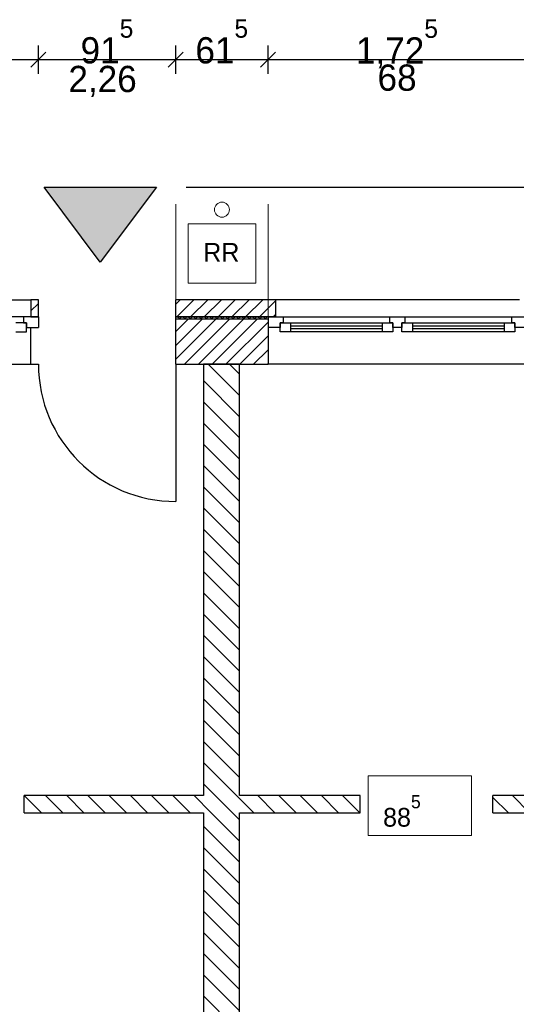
# Model space of a CAD drawing. Extents: x -73 to 359, y -4 to 85.
# Tile 36 of 149: x -27.74 to -24.43, y 36.93 to 43.49. Entities that reach past the tile are written whole.
import ezdxf

# ---------------------------------------------------------------- set-up
doc = ezdxf.new("R2010")
doc.units = 0
doc.header["$MEASUREMENT"] = 0
for name, pattern in [('Strichlinie', [0.005644, 0.002822, -0.002822]), ('Strichpunktlinie', [0.006703, 0.003528, -0.001764, 0, -0.001411]), ('Wipeout_Contour', [1, 0, -1])]:
    doc.linetypes.add(name, pattern=pattern)
for name, color, linetype in [('0._EG_7_0', 7, 'Continuous'), ('0._EG_7_A_1 Sanitär', 7, 'Continuous'), ('0._EG_7_P_BM_AUSSEN', 7, 'Continuous'), ('0._EG_7_P_ZE_ACHSEN', 7, 'Continuous'), ('0._EG_7_P_ZE_SYMBOL', 7, 'Continuous'), ('0._EG_7_P_ZE_TEXT', 7, 'Continuous'), ('0._EG_7_R_NT_DACH', 7, 'Continuous'), ('0._EG_7_R_NT_INNENWAND', 7, 'Continuous'), ('0._EG_7_R_NT_TREPPE', 7, 'Continuous'), ('0._EG_7_R_TR_AUSSENWAND', 7, 'Continuous'), ('0._EG_7_R_TR_INNENWAND', 7, 'Continuous')]:
    doc.layers.add(name, color=color, linetype=linetype)
doc.styles.add('ERSTELLTER_STIL_1', font='txt')
pattern_1 = [(45, (0, 0), (-0.04596194, 0.04596194), [])]
pattern_2 = [(135, (0, 0), (0.07071068, 0.07071068), [])]

# ---------------------------------------------------------------- blocks, each defined once
blk = doc.blocks.new('*X2', base_point=(-79.1554, -34.5065))
at = {"layer": '0._EG_7_R_TR_AUSSENWAND', "linetype": 'Continuous', "ltscale": 1000}
for p, q in [((-26.702, 41.5088), (-26.7037, 41.5081)), ((-26.7002, 41.5092), (-26.702, 41.5088)), ((-26.6983, 41.5095), (-26.7002, 41.5092)), ((-26.6964, 41.5096), (-26.6983, 41.5095)), ((-26.6945, 41.5095), (-26.6964, 41.5096)), ((-26.6927, 41.5092), (-26.6945, 41.5095)), ((-26.6909, 41.5088), (-26.6927, 41.5092)), ((-26.6891, 41.5081), (-26.6909, 41.5088)), ((-26.6874, 41.5072), (-26.6891, 41.5081)), ((-26.6859, 41.5062), (-26.6874, 41.5072)), ((-26.6844, 41.505), (-26.6859, 41.5062)), ((-26.6831, 41.5037), (-26.6844, 41.505)), ((-26.6819, 41.5022), (-26.6831, 41.5037)), ((-26.6809, 41.5006), (-26.6819, 41.5022)), ((-26.6801, 41.4989), (-26.6809, 41.5006)), ((-26.6794, 41.4972), (-26.6801, 41.4989)), ((-26.6789, 41.4953), (-26.6794, 41.4972)), ((-26.6789, 41.495), (-26.6789, 41.4953)), ((-26.6782, 41.4953), (-26.6783, 41.495)), ((-26.6777, 41.4972), (-26.6782, 41.4953)), ((-26.6771, 41.4989), (-26.6777, 41.4972)), ((-26.6762, 41.5006), (-26.6771, 41.4989)), ((-26.6752, 41.5022), (-26.6762, 41.5006)), ((-26.6741, 41.5037), (-26.6752, 41.5022)), ((-26.6727, 41.505), (-26.6741, 41.5037)), ((-26.6713, 41.5062), (-26.6727, 41.505)), ((-26.6697, 41.5072), (-26.6713, 41.5062)), ((-26.668, 41.5081), (-26.6697, 41.5072)), ((-26.6663, 41.5088), (-26.668, 41.5081)), ((-26.6645, 41.5092), (-26.6663, 41.5088)), ((-26.6626, 41.5095), (-26.6645, 41.5092)), ((-26.6607, 41.5096), (-26.6626, 41.5095)), ((-26.6588, 41.5095), (-26.6607, 41.5096)), ((-26.657, 41.5092), (-26.6588, 41.5095)), ((-26.6552, 41.5088), (-26.657, 41.5092)), ((-26.6534, 41.5081), (-26.6552, 41.5088)), ((-26.6517, 41.5072), (-26.6534, 41.5081)), ((-26.6502, 41.5062), (-26.6517, 41.5072)), ((-26.6487, 41.505), (-26.6502, 41.5062)), ((-26.6474, 41.5037), (-26.6487, 41.505)), ((-26.6462, 41.5022), (-26.6474, 41.5037)), ((-26.6452, 41.5006), (-26.6462, 41.5022)), ((-26.6443, 41.4989), (-26.6452, 41.5006)), ((-26.6437, 41.4972), (-26.6443, 41.4989)), ((-26.6432, 41.4953), (-26.6437, 41.4972)), ((-26.6432, 41.495), (-26.6432, 41.4953)), ((-26.6425, 41.4953), (-26.6426, 41.495)), ((-26.642, 41.4972), (-26.6425, 41.4953)), ((-26.6414, 41.4989), (-26.642, 41.4972)), ((-26.6405, 41.5006), (-26.6414, 41.4989)), ((-26.6395, 41.5022), (-26.6405, 41.5006)), ((-26.6383, 41.5037), (-26.6395, 41.5022)), ((-26.637, 41.505), (-26.6383, 41.5037)), ((-26.6356, 41.5062), (-26.637, 41.505)), ((-26.634, 41.5072), (-26.6356, 41.5062)), ((-26.6323, 41.5081), (-26.634, 41.5072)), ((-26.6306, 41.5088), (-26.6323, 41.5081)), ((-26.6287, 41.5092), (-26.6306, 41.5088)), ((-26.6269, 41.5095), (-26.6287, 41.5092)), ((-26.625, 41.5096), (-26.6269, 41.5095)), ((-26.6231, 41.5095), (-26.625, 41.5096)), ((-26.6213, 41.5092), (-26.6231, 41.5095)), ((-26.6194, 41.5088), (-26.6213, 41.5092)), ((-26.6177, 41.5081), (-26.6194, 41.5088)), ((-26.616, 41.5072), (-26.6177, 41.5081)), ((-26.6144, 41.5062), (-26.616, 41.5072)), ((-26.613, 41.505), (-26.6144, 41.5062)), ((-26.6117, 41.5037), (-26.613, 41.505)), ((-26.6105, 41.5022), (-26.6117, 41.5037)), ((-26.6095, 41.5006), (-26.6105, 41.5022)), ((-26.6086, 41.4989), (-26.6095, 41.5006)), ((-26.608, 41.4972), (-26.6086, 41.4989)), ((-26.6075, 41.4953), (-26.608, 41.4972)), ((-26.6074, 41.495), (-26.6075, 41.4953)), ((-26.6063, 41.4972), (-26.6068, 41.4953)), ((-26.6068, 41.4953), (-26.6068, 41.495)), ((-26.6057, 41.4989), (-26.6063, 41.4972)), ((-26.6048, 41.5006), (-26.6057, 41.4989)), ((-26.6038, 41.5022), (-26.6048, 41.5006)), ((-26.6026, 41.5037), (-26.6038, 41.5022)), ((-26.6013, 41.505), (-26.6026, 41.5037)), ((-26.5998, 41.5062), (-26.6013, 41.505)), ((-26.5983, 41.5072), (-26.5998, 41.5062)), ((-26.5966, 41.5081), (-26.5983, 41.5072)), ((-26.5948, 41.5088), (-26.5966, 41.5081)), ((-26.593, 41.5092), (-26.5948, 41.5088)), ((-26.5912, 41.5095), (-26.593, 41.5092)), ((-26.5893, 41.5096), (-26.5912, 41.5095)), ((-26.5874, 41.5095), (-26.5893, 41.5096)), ((-26.5855, 41.5092), (-26.5874, 41.5095)), ((-26.5837, 41.5088), (-26.5855, 41.5092)), ((-26.582, 41.5081), (-26.5837, 41.5088)), ((-26.5803, 41.5072), (-26.582, 41.5081)), ((-26.5787, 41.5062), (-26.5803, 41.5072)), ((-26.5773, 41.505), (-26.5787, 41.5062)), ((-26.5759, 41.5037), (-26.5773, 41.505)), ((-26.5748, 41.5022), (-26.5759, 41.5037)), ((-26.5738, 41.5006), (-26.5748, 41.5022)), ((-26.5729, 41.4989), (-26.5738, 41.5006)), ((-26.5723, 41.4972), (-26.5729, 41.4989)), ((-26.5718, 41.4953), (-26.5723, 41.4972)), ((-26.5717, 41.495), (-26.5718, 41.4953)), ((-26.5706, 41.4972), (-26.5711, 41.4953)), ((-26.5711, 41.4953), (-26.5711, 41.495)), ((-26.5699, 41.4989), (-26.5706, 41.4972)), ((-26.5691, 41.5006), (-26.5699, 41.4989)), ((-26.5681, 41.5022), (-26.5691, 41.5006)), ((-26.5669, 41.5037), (-26.5681, 41.5022)), ((-26.5656, 41.505), (-26.5669, 41.5037)), ((-26.5641, 41.5062), (-26.5656, 41.505)), ((-26.5626, 41.5072), (-26.5641, 41.5062)), ((-26.5609, 41.5081), (-26.5626, 41.5072)), ((-26.5591, 41.5088), (-26.5609, 41.5081)), ((-26.5573, 41.5092), (-26.5591, 41.5088)), ((-26.5555, 41.5095), (-26.5573, 41.5092)), ((-26.5536, 41.5096), (-26.5555, 41.5095)), ((-26.5517, 41.5095), (-26.5536, 41.5096)), ((-26.5498, 41.5092), (-26.5517, 41.5095)), ((-26.548, 41.5088), (-26.5498, 41.5092)), ((-26.5463, 41.5081), (-26.548, 41.5088)), ((-26.5446, 41.5072), (-26.5463, 41.5081)), ((-26.543, 41.5062), (-26.5446, 41.5072)), ((-26.5416, 41.505), (-26.543, 41.5062)), ((-26.5402, 41.5037), (-26.5416, 41.505)), ((-26.5391, 41.5022), (-26.5402, 41.5037)), ((-26.538, 41.5006), (-26.5391, 41.5022)), ((-26.5372, 41.4989), (-26.538, 41.5006)), ((-26.5365, 41.4972), (-26.5372, 41.4989)), ((-26.5361, 41.4953), (-26.5365, 41.4972)), ((-26.536, 41.495), (-26.5361, 41.4953)), ((-26.5349, 41.4972), (-26.5354, 41.4953)), ((-26.5354, 41.4953), (-26.5354, 41.495)), ((-26.5342, 41.4989), (-26.5349, 41.4972)), ((-26.5334, 41.5006), (-26.5342, 41.4989)), ((-26.5324, 41.5022), (-26.5334, 41.5006)), ((-26.5312, 41.5037), (-26.5324, 41.5022)), ((-26.5299, 41.505), (-26.5312, 41.5037)), ((-26.5284, 41.5062), (-26.5299, 41.505)), ((-26.5268, 41.5072), (-26.5284, 41.5062)), ((-26.5252, 41.5081), (-26.5268, 41.5072)), ((-26.5234, 41.5088), (-26.5252, 41.5081)), ((-26.5216, 41.5092), (-26.5234, 41.5088)), ((-26.5197, 41.5095), (-26.5216, 41.5092)), ((-26.5179, 41.5096), (-26.5197, 41.5095)), ((-26.516, 41.5095), (-26.5179, 41.5096)), ((-26.5141, 41.5092), (-26.516, 41.5095)), ((-26.5123, 41.5088), (-26.5141, 41.5092)), ((-26.5105, 41.5081), (-26.5123, 41.5088)), ((-26.5089, 41.5072), (-26.5105, 41.5081)), ((-26.5073, 41.5062), (-26.5089, 41.5072)), ((-26.5058, 41.505), (-26.5073, 41.5062)), ((-26.5045, 41.5037), (-26.5058, 41.505)), ((-26.5033, 41.5022), (-26.5045, 41.5037)), ((-26.5023, 41.5006), (-26.5033, 41.5022)), ((-26.5015, 41.4989), (-26.5023, 41.5006)), ((-26.5008, 41.4972), (-26.5015, 41.4989)), ((-26.5004, 41.4953), (-26.5008, 41.4972)), ((-26.5003, 41.495), (-26.5004, 41.4953)), ((-26.4996, 41.4953), (-26.4997, 41.495)), ((-26.4992, 41.4972), (-26.4996, 41.4953)), ((-26.4985, 41.4989), (-26.4992, 41.4972)), ((-26.4977, 41.5006), (-26.4985, 41.4989)), ((-26.4967, 41.5022), (-26.4977, 41.5006)), ((-26.4955, 41.5037), (-26.4967, 41.5022)), ((-26.4942, 41.505), (-26.4955, 41.5037)), ((-26.4927, 41.5062), (-26.4942, 41.505)), ((-26.4911, 41.5072), (-26.4927, 41.5062)), ((-26.4895, 41.5081), (-26.4911, 41.5072)), ((-26.4877, 41.5088), (-26.4895, 41.5081)), ((-26.4859, 41.5092), (-26.4877, 41.5088)), ((-26.484, 41.5095), (-26.4859, 41.5092)), ((-26.4821, 41.5096), (-26.484, 41.5095)), ((-26.4803, 41.5095), (-26.4821, 41.5096)), ((-26.4784, 41.5092), (-26.4803, 41.5095)), ((-26.4766, 41.5088), (-26.4784, 41.5092)), ((-26.4748, 41.5081), (-26.4766, 41.5088)), ((-26.4732, 41.5072), (-26.4748, 41.5081)), ((-26.4716, 41.5062), (-26.4732, 41.5072)), ((-26.4701, 41.505), (-26.4716, 41.5062)), ((-26.4688, 41.5037), (-26.4701, 41.505)), ((-26.4676, 41.5022), (-26.4688, 41.5037)), ((-26.4666, 41.5006), (-26.4676, 41.5022)), ((-26.4658, 41.4989), (-26.4666, 41.5006)), ((-26.4651, 41.4972), (-26.4658, 41.4989)), ((-26.4646, 41.4953), (-26.4651, 41.4972)), ((-26.4646, 41.495), (-26.4646, 41.4953)), ((-26.4639, 41.4953), (-26.464, 41.495)), ((-26.4635, 41.4972), (-26.4639, 41.4953)), ((-26.4628, 41.4989), (-26.4635, 41.4972)), ((-26.462, 41.5006), (-26.4628, 41.4989)), ((-26.4609, 41.5022), (-26.462, 41.5006)), ((-26.4598, 41.5037), (-26.4609, 41.5022)), ((-26.4584, 41.505), (-26.4598, 41.5037)), ((-26.457, 41.5062), (-26.4584, 41.505)), ((-26.4554, 41.5072), (-26.457, 41.5062)), ((-26.4537, 41.5081), (-26.4554, 41.5072)), ((-26.452, 41.5088), (-26.4537, 41.5081)), ((-26.4502, 41.5092), (-26.452, 41.5088)), ((-26.4483, 41.5095), (-26.4502, 41.5092)), ((-26.4464, 41.5096), (-26.4483, 41.5095)), ((-26.4445, 41.5095), (-26.4464, 41.5096)), ((-26.4427, 41.5092), (-26.4445, 41.5095)), ((-26.4409, 41.5088), (-26.4427, 41.5092)), ((-26.4391, 41.5081), (-26.4409, 41.5088)), ((-26.4374, 41.5072), (-26.4391, 41.5081)), ((-26.4359, 41.5062), (-26.4374, 41.5072)), ((-26.4344, 41.505), (-26.4359, 41.5062)), ((-26.4331, 41.5037), (-26.4344, 41.505)), ((-26.4319, 41.5022), (-26.4331, 41.5037)), ((-26.4309, 41.5006), (-26.4319, 41.5022)), ((-26.4301, 41.4989), (-26.4309, 41.5006)), ((-26.4294, 41.4972), (-26.4301, 41.4989)), ((-26.4289, 41.4953), (-26.4294, 41.4972)), ((-26.4289, 41.495), (-26.4289, 41.4953)), ((-26.4282, 41.4953), (-26.4283, 41.495)), ((-26.4277, 41.4972), (-26.4282, 41.4953)), ((-26.4271, 41.4989), (-26.4277, 41.4972)), ((-26.4262, 41.5006), (-26.4271, 41.4989)), ((-26.4252, 41.5022), (-26.4262, 41.5006)), ((-26.4241, 41.5037), (-26.4252, 41.5022)), ((-26.4227, 41.505), (-26.4241, 41.5037)), ((-26.4213, 41.5062), (-26.4227, 41.505)), ((-26.4197, 41.5072), (-26.4213, 41.5062)), ((-26.418, 41.5081), (-26.4197, 41.5072)), ((-26.4163, 41.5088), (-26.418, 41.5081)), ((-26.4145, 41.5092), (-26.4163, 41.5088)), ((-26.4126, 41.5095), (-26.4145, 41.5092)), ((-26.4107, 41.5096), (-26.4126, 41.5095)), ((-26.4088, 41.5095), (-26.4107, 41.5096)), ((-26.407, 41.5092), (-26.4088, 41.5095)), ((-26.4052, 41.5088), (-26.407, 41.5092)), ((-26.4034, 41.5081), (-26.4052, 41.5088)), ((-26.4017, 41.5072), (-26.4034, 41.5081)), ((-26.4002, 41.5062), (-26.4017, 41.5072)), ((-26.3987, 41.505), (-26.4002, 41.5062)), ((-26.3974, 41.5037), (-26.3987, 41.505)), ((-26.3962, 41.5022), (-26.3974, 41.5037)), ((-26.3952, 41.5006), (-26.3962, 41.5022)), ((-26.3943, 41.4989), (-26.3952, 41.5006)), ((-26.3937, 41.4972), (-26.3943, 41.4989)), ((-26.3932, 41.4953), (-26.3937, 41.4972)), ((-26.3932, 41.495), (-26.3932, 41.4953)), ((-26.3925, 41.4953), (-26.3926, 41.495)), ((-26.392, 41.4972), (-26.3925, 41.4953)), ((-26.3914, 41.4989), (-26.392, 41.4972)), ((-26.3905, 41.5006), (-26.3914, 41.4989)), ((-26.3895, 41.5022), (-26.3905, 41.5006)), ((-26.3883, 41.5037), (-26.3895, 41.5022)), ((-26.387, 41.505), (-26.3883, 41.5037)), ((-26.3856, 41.5062), (-26.387, 41.505)), ((-26.384, 41.5072), (-26.3856, 41.5062)), ((-26.3823, 41.5081), (-26.384, 41.5072)), ((-26.3806, 41.5088), (-26.3823, 41.5081)), ((-26.3787, 41.5092), (-26.3806, 41.5088)), ((-26.3769, 41.5095), (-26.3787, 41.5092)), ((-26.375, 41.5096), (-26.3769, 41.5095)), ((-26.3731, 41.5095), (-26.375, 41.5096)), ((-26.3713, 41.5092), (-26.3731, 41.5095)), ((-26.3694, 41.5088), (-26.3713, 41.5092)), ((-26.3677, 41.5081), (-26.3694, 41.5088)), ((-26.366, 41.5072), (-26.3677, 41.5081)), ((-26.3644, 41.5062), (-26.366, 41.5072)), ((-26.363, 41.505), (-26.3644, 41.5062)), ((-26.3617, 41.5037), (-26.363, 41.505)), ((-26.3605, 41.5022), (-26.3617, 41.5037)), ((-26.3595, 41.5006), (-26.3605, 41.5022)), ((-26.3586, 41.4989), (-26.3595, 41.5006)), ((-26.358, 41.4972), (-26.3586, 41.4989)), ((-26.3575, 41.4953), (-26.358, 41.4972)), ((-26.3574, 41.495), (-26.3575, 41.4953)), ((-26.3563, 41.4972), (-26.3568, 41.4953)), ((-26.3568, 41.4953), (-26.3568, 41.495)), ((-26.3557, 41.4989), (-26.3563, 41.4972)), ((-26.3548, 41.5006), (-26.3557, 41.4989)), ((-26.3538, 41.5022), (-26.3548, 41.5006)), ((-26.3526, 41.5037), (-26.3538, 41.5022)), ((-26.3513, 41.505), (-26.3526, 41.5037)), ((-26.3498, 41.5062), (-26.3513, 41.505)), ((-26.3483, 41.5072), (-26.3498, 41.5062)), ((-26.3466, 41.5081), (-26.3483, 41.5072)), ((-26.3448, 41.5088), (-26.3466, 41.5081)), ((-26.343, 41.5092), (-26.3448, 41.5088)), ((-26.3412, 41.5095), (-26.343, 41.5092)), ((-26.3393, 41.5096), (-26.3412, 41.5095)), ((-26.3374, 41.5095), (-26.3393, 41.5096)), ((-26.3355, 41.5092), (-26.3374, 41.5095)), ((-26.3337, 41.5088), (-26.3355, 41.5092)), ((-26.332, 41.5081), (-26.3337, 41.5088)), ((-26.3303, 41.5072), (-26.332, 41.5081)), ((-26.3287, 41.5062), (-26.3303, 41.5072)), ((-26.3273, 41.505), (-26.3287, 41.5062)), ((-26.3259, 41.5037), (-26.3273, 41.505)), ((-26.3248, 41.5022), (-26.3259, 41.5037)), ((-26.3238, 41.5006), (-26.3248, 41.5022)), ((-26.3229, 41.4989), (-26.3238, 41.5006)), ((-26.3223, 41.4972), (-26.3229, 41.4989)), ((-26.3218, 41.4953), (-26.3223, 41.4972)), ((-26.3217, 41.495), (-26.3218, 41.4953)), ((-26.3206, 41.4972), (-26.3211, 41.4953)), ((-26.3211, 41.4953), (-26.3211, 41.495)), ((-26.3199, 41.4989), (-26.3206, 41.4972)), ((-26.3191, 41.5006), (-26.3199, 41.4989)), ((-26.3181, 41.5022), (-26.3191, 41.5006)), ((-26.3169, 41.5037), (-26.3181, 41.5022)), ((-26.3156, 41.505), (-26.3169, 41.5037)), ((-26.3141, 41.5062), (-26.3156, 41.505)), ((-26.3126, 41.5072), (-26.3141, 41.5062)), ((-26.3109, 41.5081), (-26.3126, 41.5072)), ((-26.3091, 41.5088), (-26.3109, 41.5081)), ((-26.3073, 41.5092), (-26.3091, 41.5088)), ((-26.3055, 41.5095), (-26.3073, 41.5092)), ((-26.3036, 41.5096), (-26.3055, 41.5095)), ((-26.3017, 41.5095), (-26.3036, 41.5096)), ((-26.2998, 41.5092), (-26.3017, 41.5095)), ((-26.298, 41.5088), (-26.2998, 41.5092)), ((-26.2963, 41.5081), (-26.298, 41.5088)), ((-26.2946, 41.5072), (-26.2963, 41.5081)), ((-26.293, 41.5062), (-26.2946, 41.5072)), ((-26.2916, 41.505), (-26.293, 41.5062)), ((-26.2902, 41.5037), (-26.2916, 41.505)), ((-26.2891, 41.5022), (-26.2902, 41.5037)), ((-26.288, 41.5006), (-26.2891, 41.5022)), ((-26.2872, 41.4989), (-26.288, 41.5006)), ((-26.2865, 41.4972), (-26.2872, 41.4989)), ((-26.2861, 41.4953), (-26.2865, 41.4972)), ((-26.286, 41.495), (-26.2861, 41.4953)), ((-26.2849, 41.4972), (-26.2854, 41.4953)), ((-26.2854, 41.4953), (-26.2854, 41.495)), ((-26.2842, 41.4989), (-26.2849, 41.4972)), ((-26.2834, 41.5006), (-26.2842, 41.4989)), ((-26.2824, 41.5022), (-26.2834, 41.5006)), ((-26.2812, 41.5037), (-26.2824, 41.5022)), ((-26.2799, 41.505), (-26.2812, 41.5037)), ((-26.2784, 41.5062), (-26.2799, 41.505)), ((-26.2768, 41.5072), (-26.2784, 41.5062)), ((-26.2752, 41.5081), (-26.2768, 41.5072)), ((-26.2734, 41.5088), (-26.2752, 41.5081)), ((-26.2716, 41.5092), (-26.2734, 41.5088)), ((-26.2697, 41.5095), (-26.2716, 41.5092)), ((-26.2679, 41.5096), (-26.2697, 41.5095)), ((-26.266, 41.5095), (-26.2679, 41.5096)), ((-26.2641, 41.5092), (-26.266, 41.5095)), ((-26.2623, 41.5088), (-26.2641, 41.5092)), ((-26.2605, 41.5081), (-26.2623, 41.5088)), ((-26.2589, 41.5072), (-26.2605, 41.5081)), ((-26.2573, 41.5062), (-26.2589, 41.5072)), ((-26.2558, 41.505), (-26.2573, 41.5062)), ((-26.2545, 41.5037), (-26.2558, 41.505)), ((-26.2533, 41.5022), (-26.2545, 41.5037)), ((-26.2523, 41.5006), (-26.2533, 41.5022)), ((-26.2515, 41.4989), (-26.2523, 41.5006)), ((-26.2508, 41.4972), (-26.2515, 41.4989)), ((-26.2504, 41.4953), (-26.2508, 41.4972)), ((-26.2503, 41.495), (-26.2504, 41.4953)), ((-26.2496, 41.4953), (-26.2497, 41.495)), ((-26.2492, 41.4972), (-26.2496, 41.4953)), ((-26.2485, 41.4989), (-26.2492, 41.4972)), ((-26.2477, 41.5006), (-26.2485, 41.4989)), ((-26.2467, 41.5022), (-26.2477, 41.5006)), ((-26.2455, 41.5037), (-26.2467, 41.5022)), ((-26.2442, 41.505), (-26.2455, 41.5037)), ((-26.2427, 41.5062), (-26.2442, 41.505)), ((-26.2411, 41.5072), (-26.2427, 41.5062)), ((-26.2395, 41.5081), (-26.2411, 41.5072)), ((-26.2377, 41.5088), (-26.2395, 41.5081)), ((-26.2359, 41.5092), (-26.2377, 41.5088)), ((-26.234, 41.5095), (-26.2359, 41.5092)), ((-26.2321, 41.5096), (-26.234, 41.5095)), ((-26.2303, 41.5095), (-26.2321, 41.5096)), ((-26.2284, 41.5092), (-26.2303, 41.5095)), ((-26.2266, 41.5088), (-26.2284, 41.5092)), ((-26.2248, 41.5081), (-26.2266, 41.5088)), ((-26.2232, 41.5072), (-26.2248, 41.5081)), ((-26.2216, 41.5062), (-26.2232, 41.5072)), ((-26.2201, 41.505), (-26.2216, 41.5062)), ((-26.2188, 41.5037), (-26.2201, 41.505)), ((-26.2176, 41.5022), (-26.2188, 41.5037)), ((-26.2166, 41.5006), (-26.2176, 41.5022)), ((-26.2158, 41.4989), (-26.2166, 41.5006)), ((-26.2151, 41.4972), (-26.2158, 41.4989)), ((-26.2146, 41.4953), (-26.2151, 41.4972)), ((-26.2146, 41.495), (-26.2146, 41.4953)), ((-26.2139, 41.4953), (-26.214, 41.495)), ((-26.2135, 41.4972), (-26.2139, 41.4953)), ((-26.2128, 41.4989), (-26.2135, 41.4972)), ((-26.212, 41.5006), (-26.2128, 41.4989)), ((-26.2109, 41.5022), (-26.212, 41.5006)), ((-26.2098, 41.5037), (-26.2109, 41.5022)), ((-26.2084, 41.505), (-26.2098, 41.5037)), ((-26.207, 41.5062), (-26.2084, 41.505)), ((-26.2054, 41.5072), (-26.207, 41.5062)), ((-26.2037, 41.5081), (-26.2054, 41.5072)), ((-26.202, 41.5088), (-26.2037, 41.5081)), ((-26.2002, 41.5092), (-26.202, 41.5088)), ((-26.1983, 41.5095), (-26.2002, 41.5092)), ((-26.1964, 41.5096), (-26.1983, 41.5095)), ((-26.1945, 41.5095), (-26.1964, 41.5096)), ((-26.1927, 41.5092), (-26.1945, 41.5095)), ((-26.1909, 41.5088), (-26.1927, 41.5092)), ((-26.1891, 41.5081), (-26.1909, 41.5088)), ((-26.1874, 41.5072), (-26.1891, 41.5081)), ((-26.1859, 41.5062), (-26.1874, 41.5072)), ((-26.1844, 41.505), (-26.1859, 41.5062)), ((-26.1831, 41.5037), (-26.1844, 41.505)), ((-26.1819, 41.5022), (-26.1831, 41.5037)), ((-26.1809, 41.5006), (-26.1819, 41.5022)), ((-26.1801, 41.4989), (-26.1809, 41.5006)), ((-26.1794, 41.4972), (-26.1801, 41.4989)), ((-26.1789, 41.4953), (-26.1794, 41.4972)), ((-26.1789, 41.495), (-26.1789, 41.4953)), ((-26.1782, 41.4953), (-26.1783, 41.495)), ((-26.1777, 41.4972), (-26.1782, 41.4953)), ((-26.1771, 41.4989), (-26.1777, 41.4972)), ((-26.1762, 41.5006), (-26.1771, 41.4989)), ((-26.1752, 41.5022), (-26.1762, 41.5006)), ((-26.1741, 41.5037), (-26.1752, 41.5022)), ((-26.1727, 41.505), (-26.1741, 41.5037)), ((-26.1713, 41.5062), (-26.1727, 41.505)), ((-26.1697, 41.5072), (-26.1713, 41.5062)), ((-26.168, 41.5081), (-26.1697, 41.5072)), ((-26.1663, 41.5088), (-26.168, 41.5081)), ((-26.1645, 41.5092), (-26.1663, 41.5088)), ((-26.1626, 41.5095), (-26.1645, 41.5092)), ((-26.1607, 41.5096), (-26.1626, 41.5095)), ((-26.1588, 41.5095), (-26.1607, 41.5096)), ((-26.157, 41.5092), (-26.1588, 41.5095)), ((-26.1552, 41.5088), (-26.157, 41.5092)), ((-26.1534, 41.5081), (-26.1552, 41.5088)), ((-26.1517, 41.5072), (-26.1534, 41.5081)), ((-26.1502, 41.5062), (-26.1517, 41.5072)), ((-26.1487, 41.505), (-26.1502, 41.5062)), ((-26.1474, 41.5037), (-26.1487, 41.505)), ((-26.1462, 41.5022), (-26.1474, 41.5037)), ((-26.1452, 41.5006), (-26.1462, 41.5022)), ((-26.1443, 41.4989), (-26.1452, 41.5006)), ((-26.1437, 41.4972), (-26.1443, 41.4989)), ((-26.1432, 41.4953), (-26.1437, 41.4972)), ((-26.1432, 41.495), (-26.1432, 41.4953)), ((-26.1425, 41.4953), (-26.1426, 41.495)), ((-26.142, 41.4972), (-26.1425, 41.4953)), ((-26.1414, 41.4989), (-26.142, 41.4972)), ((-26.1405, 41.5006), (-26.1414, 41.4989)), ((-26.1395, 41.5022), (-26.1405, 41.5006)), ((-26.1383, 41.5037), (-26.1395, 41.5022)), ((-26.137, 41.505), (-26.1383, 41.5037)), ((-26.1356, 41.5062), (-26.137, 41.505)), ((-26.134, 41.5072), (-26.1356, 41.5062)), ((-26.1323, 41.5081), (-26.134, 41.5072)), ((-26.1306, 41.5088), (-26.1323, 41.5081)), ((-26.1287, 41.5092), (-26.1306, 41.5088)), ((-26.1269, 41.5095), (-26.1287, 41.5092)), ((-26.125, 41.5096), (-26.1269, 41.5095)), ((-26.1231, 41.5095), (-26.125, 41.5096)), ((-26.1213, 41.5092), (-26.1231, 41.5095)), ((-26.1194, 41.5088), (-26.1213, 41.5092)), ((-26.1177, 41.5081), (-26.1194, 41.5088)), ((-26.116, 41.5072), (-26.1177, 41.5081)), ((-26.1144, 41.5062), (-26.116, 41.5072)), ((-26.113, 41.505), (-26.1144, 41.5062)), ((-26.1117, 41.5037), (-26.113, 41.505)), ((-26.1105, 41.5022), (-26.1117, 41.5037)), ((-26.1095, 41.5006), (-26.1105, 41.5022)), ((-26.1086, 41.4989), (-26.1095, 41.5006)), ((-26.108, 41.4972), (-26.1086, 41.4989)), ((-26.1075, 41.4953), (-26.108, 41.4972)), ((-26.1074, 41.495), (-26.1075, 41.4953)), ((-26.1063, 41.4972), (-26.1068, 41.4953)), ((-26.1068, 41.4953), (-26.1068, 41.495)), ((-26.1057, 41.4989), (-26.1063, 41.4972)), ((-26.1048, 41.5006), (-26.1057, 41.4989)), ((-26.1038, 41.5022), (-26.1048, 41.5006)), ((-26.1026, 41.5037), (-26.1038, 41.5022)), ((-26.1013, 41.505), (-26.1026, 41.5037)), ((-26.0998, 41.5062), (-26.1013, 41.505)), ((-26.0983, 41.5072), (-26.0998, 41.5062)), ((-26.0966, 41.5081), (-26.0983, 41.5072)), ((-26.0948, 41.5088), (-26.0966, 41.5081)), ((-26.093, 41.5092), (-26.0948, 41.5088)), ((-26.0912, 41.5095), (-26.093, 41.5092)), ((-26.0893, 41.5096), (-26.0912, 41.5095)), ((-26.0887, 41.5096), (-26.0893, 41.5096))]:
    blk.add_line(p, q, dxfattribs=at)

msp = doc.modelspace()

# ---------------------------------------------------------------- hatches: boundary and pattern name
at = {"layer": '0._EG_7_P_ZE_SYMBOL', "linetype": 'Continuous', "ltscale": 1000}
msp.add_hatch(color=256, dxfattribs=at).paths.add_polyline_path([(-26.8314, 42.375), (-27.5814, 42.375), (-27.2064, 41.875)], flags=0)
at = {"layer": '0._EG_7_R_NT_INNENWAND', "linetype": 'Continuous', "ltscale": 1000}
h = msp.add_hatch(dxfattribs=at)
h.set_pattern_fill('MW_Porenbeton_0007', color=256, style=0, pattern_type=2)
h.set_pattern_definition(pattern_2)
h.paths.add_polyline_path([(-27.7146, 38.32), (-27.7146, 38.205), (-25.4746, 38.205), (-25.4746, 38.32)], flags=0)
h = msp.add_hatch(dxfattribs=at)
h.set_pattern_fill('MW_Porenbeton_0007', color=256, style=0, pattern_type=2)
h.set_pattern_definition(pattern_2)
h.paths.add_polyline_path([(-24.5896, 38.32), (-24.5896, 38.205), (-19.4746, 38.205), (-19.4746, 38.32)], flags=0)
at = {"layer": '0._EG_7_R_TR_AUSSENWAND', "linetype": 'Continuous', "ltscale": 1000}
h = msp.add_hatch(dxfattribs=at)
h.set_pattern_fill('MW_Kalksandstein_0007', color=256, style=0, pattern_type=2)
h.set_pattern_definition(pattern_1)
h.paths.add_polyline_path([(-27.6687, 41.625), (-27.6687, 41.51), (-27.6187, 41.51), (-27.6187, 41.625)], flags=0)
h = msp.add_hatch(dxfattribs=at)
h.set_pattern_fill('MW_Kalksandstein_0007', color=256, style=0, pattern_type=2)
h.set_pattern_definition(pattern_1)
h.paths.add_polyline_path([(-26.0387, 41.625), (-26.7037, 41.625), (-26.7037, 41.51), (-26.0887, 41.51), (-26.0387, 41.51)], flags=0)
h = msp.add_hatch(dxfattribs=at)
h.set_pattern_fill('MW_Kalksandstein_0007', color=256, style=0, pattern_type=2)
h.set_pattern_definition(pattern_1)
h.paths.add_polyline_path([(-26.7037, 41.31), (-26.7037, 41.195), (-26.0887, 41.195), (-26.0887, 41.44), (-26.0887, 41.495), (-26.7037, 41.495)], flags=0)
at = {"layer": '0._EG_7_R_TR_INNENWAND', "linetype": 'Continuous', "ltscale": 1000}
h = msp.add_hatch(dxfattribs=at)
h.set_pattern_fill('MW_Porenbeton_0007', color=256, style=0, pattern_type=2)
h.set_pattern_definition(pattern_2)
h.paths.add_polyline_path([(-26.2787, 41.195), (-26.5187, 41.195), (-26.5187, 38.32), (-26.2787, 38.32)], flags=0)
h = msp.add_hatch(dxfattribs=at)
h.set_pattern_fill('MW_Porenbeton_0007', color=256, style=0, pattern_type=2)
h.set_pattern_definition(pattern_2)
h.paths.add_polyline_path([(-26.2787, 38.205), (-26.5187, 38.205), (-26.5187, 35.135), (-26.2787, 35.135)], flags=0)

# ---------------------------------------------------------------- linework, layer by layer
at = {"layer": '0._EG_7_0', "linetype": 'Continuous', "ltscale": 1000}
for p, q in [((-27.6687, 41.625), (-27.6687, 41.51)), ((-27.6187, 41.51), (-27.6187, 41.625)), ((-26.7037, 41.51), (-26.7037, 41.625)), ((-26.0387, 41.625), (-26.0387, 41.51)), ((-27.6687, 41.51), (-27.6187, 41.51)), ((-26.7037, 41.495), (-26.7037, 41.51)), ((-26.7037, 41.31), (-26.7037, 41.495)), ((-26.0387, 41.51), (-26.0887, 41.51)), ((-26.0887, 41.51), (-26.0887, 41.495)), ((-26.0887, 41.495), (-26.0887, 41.44)), ((-26.0887, 41.44), (-26.0887, 41.195)), ((-26.7037, 41.195), (-26.7037, 41.31))]:
    msp.add_line(p, q, dxfattribs=at)
at = {"layer": '0._EG_7_A_1 Sanitär', "color": 5, "linetype": 'Continuous', "lineweight": 13, "ltscale": 1000}
msp.add_circle((-26.3957, 42.225), 0.05, dxfattribs=at)
at = {"layer": '0._EG_7_P_BM_AUSSEN', "linetype": 'Continuous', "ltscale": 1000}
for p, q in [((-27.6187, 43.1313), (-27.6187, 43.3188)), ((-26.7037, 43.1313), (-26.7037, 43.3188)), ((-26.7037, 43.1313), (-26.7037, 43.3188)), ((-26.0887, 43.1313), (-26.0887, 43.3188)), ((-27.5687, 43.275), (-27.6687, 43.175)), ((-26.6537, 43.275), (-26.7537, 43.175)), ((-26.7537, 43.175), (-26.6537, 43.275)), ((-26.0387, 43.275), (-26.1387, 43.175)), ((-30.2437, 43.225), (-27.6187, 43.225)), ((-27.6187, 43.225), (-26.7037, 43.225)), ((-26.7787, 43.225), (-26.7037, 43.225)), ((-26.7037, 43.225), (-26.0887, 43.225)), ((-26.7037, 43.225), (-26.6287, 43.225)), ((-26.0887, 43.225), (-24.3637, 43.225))]:
    msp.add_line(p, q, dxfattribs=at)
at = {"layer": '0._EG_7_P_ZE_ACHSEN', "color": 9, "linetype": 'Strichpunktlinie', "lineweight": 18, "ltscale": 1000}
msp.add_line((-26.7037, 42.2612), (-26.7037, 41.3121), dxfattribs=at)
at = {"layer": '0._EG_7_P_ZE_SYMBOL', "linetype": 'Continuous', "ltscale": 1000}
for p, q in [((-27.2064, 41.875), (-27.5814, 42.375)), ((-27.5814, 42.375), (-26.8314, 42.375)), ((-26.8314, 42.375), (-27.2064, 41.875))]:
    msp.add_line(p, q, dxfattribs=at)
at = {"layer": '0._EG_7_P_ZE_TEXT', "color": 255, "linetype": 'Continuous', "lineweight": 18, "ltscale": 1000}
for p, q in [((-26.1707, 42.1316), (-26.6207, 42.1316)), ((-26.6207, 42.1316), (-26.6207, 41.7351)), ((-26.1707, 41.7351), (-26.1707, 42.1316)), ((-26.6207, 41.7351), (-26.1707, 41.7351)), ((-24.7324, 38.4511), (-25.4221, 38.4511)), ((-25.4221, 38.4511), (-25.4221, 38.0547)), ((-24.7324, 38.0547), (-24.7324, 38.4511)), ((-25.4221, 38.0547), (-24.7324, 38.0547))]:
    msp.add_line(p, q, dxfattribs=at)
at = {"layer": '0._EG_7_R_NT_DACH', "linetype": 'Strichlinie', "ltscale": 1000}
msp.add_line((-32.2787, 42.375), (-14.5187, 42.375), dxfattribs=at)
at = {"layer": '0._EG_7_R_NT_INNENWAND', "linetype": 'Continuous', "ltscale": 1000}
for p, q in [((-26.5187, 38.32), (-27.7146, 38.32)), ((-27.7146, 38.205), (-27.7146, 38.32)), ((-25.4746, 38.32), (-26.2787, 38.32)), ((-25.4746, 38.205), (-25.4746, 38.32)), ((-20.5187, 38.32), (-24.5896, 38.32)), ((-24.5896, 38.205), (-24.5896, 38.32)), ((-27.7146, 38.205), (-26.5187, 38.205)), ((-26.2787, 38.205), (-25.4746, 38.205)), ((-24.5896, 38.205), (-20.5187, 38.205))]:
    msp.add_line(p, q, dxfattribs=at)
at = {"layer": '0._EG_7_R_TR_AUSSENWAND', "linetype": 'Continuous', "ltscale": 1000}
for p, q in [((-30.1937, 41.625), (-27.6687, 41.625)), ((-27.6187, 41.625), (-27.6687, 41.625)), ((-26.0387, 41.625), (-26.7037, 41.625)), ((-24.4137, 41.625), (-26.0387, 41.625)), ((-26.0887, 41.51), (-26.7037, 41.51)), ((-26.0887, 41.495), (-26.7037, 41.495)), ((-30.2437, 41.195), (-27.6187, 41.195)), ((-26.7037, 41.195), (-26.0887, 41.195)), ((-26.7037, 41.195), (-26.7037, 40.28)), ((-24.3637, 41.195), (-26.0887, 41.195))]:
    msp.add_line(p, q, dxfattribs=at)
msp.add_arc((-26.7037, 41.195), 0.915, 180, 270, dxfattribs=at)
at = {"layer": '0._EG_7_R_TR_INNENWAND', "linetype": 'Continuous', "ltscale": 1000}
for p, q in [((-26.5187, 41.195), (-26.5187, 38.32)), ((-26.2787, 41.195), (-26.5187, 41.195)), ((-26.2787, 38.32), (-26.2787, 41.195)), ((-26.5187, 38.205), (-26.5187, 35.44)), ((-26.2787, 35.135), (-26.2787, 38.205))]:
    msp.add_line(p, q, dxfattribs=at)

# ---------------------------------------------------------------- block references
at = {"layer": '0._EG_7_0', "linetype": 'Continuous', "ltscale": 1000}
msp.add_blockref('*X2', (-79.1554, -34.5065), dxfattribs=at)

# ---------------------------------------------------------------- texts
at = {"layer": '0._EG_7_P_BM_AUSSEN', "linetype": 'Continuous', "char_height": 0.175, "attachment_point": 7, "style": 'ERSTELLTER_STIL_1'}
for s, insert in [('{91\\A1{\\H0.7x;\\S5^  ;}}', (-27.3378, 43.1971)), ('{61\\A1{\\H0.7x;\\S5^  ;}}', (-26.5728, 43.1971)), ('{1,72\\A1{\\H0.7x;\\S5^  ;}}', (-25.5028, 43.166)), ('{68}', (-25.359, 43.015)), ('{2,26}', (-27.4191, 42.976))]:
    msp.add_mtext(s, dxfattribs=dict(at, insert=insert))
at = {"layer": '0._EG_7_P_ZE_TEXT', "linetype": 'Continuous', "char_height": 0.125, "attachment_point": 1, "style": 'ERSTELLTER_STIL_1'}
for s, insert in [('{RR }', (-26.5207, 42.003)), ('{88\\A1{\\H0.7x;\\S5^  ;}}', (-25.3221, 38.3226))]:
    msp.add_mtext(s, dxfattribs=dict(at, insert=insert))

# ---------------------------------------------------------------- wipeouts: each hides what was drawn before it
at = {"color": 254, "linetype": 'Wipeout_Contour', "lineweight": 0, "ltscale": 202.395703}
msp.add_wipeout([(-30.1437, 41.51), (-30.1437, 41.47), (-27.7187, 41.47), (-27.7187, 41.51)], dxfattribs=at).dxf.layer = '0._EG_7_R_TR_AUSSENWAND'
at = {"color": 254, "linetype": 'Wipeout_Contour', "lineweight": 0, "ltscale": 195.084214}
msp.add_wipeout([(-25.2762, 41.51), (-25.2762, 41.47), (-25.9887, 41.47), (-25.9887, 41.51)], dxfattribs=at).dxf.layer = '0._EG_7_R_TR_AUSSENWAND'
at = {"color": 254, "linetype": 'Wipeout_Contour', "lineweight": 0, "ltscale": 193.396058}
msp.add_wipeout([(-24.4637, 41.51), (-24.4637, 41.47), (-25.1762, 41.47), (-25.1762, 41.51)], dxfattribs=at).dxf.layer = '0._EG_7_R_TR_AUSSENWAND'

# ---------------------------------------------------------------- next in the draw order: wipeouts: each hides what was drawn before it
at = {"color": 254, "linetype": 'Wipeout_Contour', "lineweight": 0, "ltscale": 298.728721}
msp.add_wipeout([(-27.6187, 41.51), (-27.7187, 41.51), (-27.7187, 41.47), (-27.6987, 41.47), (-27.6987, 41.44), (-27.6187, 41.44)], dxfattribs=at).dxf.layer = '0._EG_7_R_TR_AUSSENWAND'
at = {"color": 254, "linetype": 'Wipeout_Contour', "lineweight": 0, "ltscale": 293.994951}
msp.add_wipeout([(-26.0887, 41.51), (-25.9887, 41.51), (-25.9887, 41.47), (-26.0087, 41.47), (-26.0087, 41.44), (-26.0887, 41.44)], dxfattribs=at).dxf.layer = '0._EG_7_R_TR_AUSSENWAND'
at = {"color": 254, "linetype": 'Wipeout_Contour', "lineweight": 0, "ltscale": 291.163145}
msp.add_wipeout([(-25.2262, 41.51), (-25.1762, 41.51), (-25.1762, 41.47), (-25.1962, 41.47), (-25.1962, 41.44), (-25.2262, 41.44)], dxfattribs=at).dxf.layer = '0._EG_7_R_TR_AUSSENWAND'
at = {"color": 254, "linetype": 'Wipeout_Contour', "lineweight": 0, "ltscale": 288.366509}
msp.add_wipeout([(-24.3637, 41.44), (-24.4437, 41.44), (-24.4437, 41.47), (-24.4637, 41.47), (-24.4637, 41.51), (-24.3637, 41.51)], dxfattribs=at).dxf.layer = '0._EG_7_R_TR_AUSSENWAND'
at = {"color": 254, "linetype": 'Wipeout_Contour', "lineweight": 0, "ltscale": 194.98225}
msp.add_wipeout([(-25.3262, 41.47), (-25.3262, 41.45), (-25.9387, 41.45), (-25.9387, 41.47)], dxfattribs=at).dxf.layer = '0._EG_7_R_TR_AUSSENWAND'
at = {"color": 254, "linetype": 'Wipeout_Contour', "lineweight": 0, "ltscale": 193.293169}
msp.add_wipeout([(-24.5137, 41.47), (-24.5137, 41.45), (-25.1262, 41.45), (-25.1262, 41.47)], dxfattribs=at).dxf.layer = '0._EG_7_R_TR_AUSSENWAND'

# ---------------------------------------------------------------- next in the draw order: linework, layer by layer
at = {"layer": '0._EG_7_P_ZE_ACHSEN', "color": 9, "linetype": 'Strichpunktlinie', "lineweight": 18, "ltscale": 1000}
msp.add_line((-26.0887, 42.2612), (-26.0887, 41.3121), dxfattribs=at)
at = {"layer": '0._EG_7_R_TR_AUSSENWAND', "linetype": 'Continuous', "ltscale": 1000}
for p, q in [((-27.7187, 41.51), (-30.1437, 41.51)), ((-27.6187, 41.51), (-27.7187, 41.51)), ((-27.6687, 41.51), (-27.6187, 41.51)), ((-27.6187, 41.51), (-27.6187, 41.495)), ((-27.6187, 41.495), (-27.6187, 41.44)), ((-26.0887, 41.51), (-25.9887, 41.51)), ((-26.0887, 41.51), (-26.0887, 41.495)), ((-26.0387, 41.51), (-26.0887, 41.51)), ((-26.0887, 41.495), (-26.0887, 41.44)), ((-25.1762, 41.51), (-24.4637, 41.51)), ((-24.4637, 41.51), (-24.3637, 41.51))]:
    msp.add_line(p, q, dxfattribs=at)

# ---------------------------------------------------------------- next in the draw order: wipeouts: each hides what was drawn before it
at = {"color": 254, "linetype": 'Wipeout_Contour', "lineweight": 0, "ltscale": 199.467777}
msp.add_wipeout([(-27.7687, 41.47), (-27.7687, 41.41), (-27.6987, 41.41), (-27.6987, 41.47)], dxfattribs=at).dxf.layer = '0._EG_7_R_TR_AUSSENWAND'
at = {"color": 254, "linetype": 'Wipeout_Contour', "lineweight": 0, "ltscale": 194.846178}
msp.add_wipeout([(-25.3262, 41.43), (-25.3262, 41.41), (-25.9387, 41.41), (-25.9387, 41.43)], dxfattribs=at).dxf.layer = '0._EG_7_R_TR_AUSSENWAND'
at = {"color": 254, "linetype": 'Wipeout_Contour', "lineweight": 0, "ltscale": 193.155907}
msp.add_wipeout([(-24.5137, 41.43), (-24.5137, 41.41), (-25.1262, 41.41), (-25.1262, 41.43)], dxfattribs=at).dxf.layer = '0._EG_7_R_TR_AUSSENWAND'

# ---------------------------------------------------------------- next in the draw order: linework, layer by layer
at = {"layer": '0._EG_7_R_NT_TREPPE', "linetype": 'Continuous', "ltscale": 1000}
msp.add_line((-27.6687, 41.195), (-27.6687, 41.44), dxfattribs=at)
at = {"layer": '0._EG_7_R_TR_AUSSENWAND', "linetype": 'Continuous', "ltscale": 1000}
for p, q in [((-27.7187, 41.51), (-27.7187, 41.47)), ((-27.6987, 41.47), (-27.7687, 41.47)), ((-27.7687, 41.41), (-27.6987, 41.41)), ((-27.7187, 41.47), (-27.6987, 41.47)), ((-27.6987, 41.47), (-27.6987, 41.44)), ((-27.6987, 41.41), (-27.6987, 41.47)), ((-27.6987, 41.44), (-27.6187, 41.44))]:
    msp.add_line(p, q, dxfattribs=at)

# ---------------------------------------------------------------- next in the draw order: wipeouts: each hides what was drawn before it
at = {"color": 254, "linetype": 'Wipeout_Contour', "lineweight": 0, "ltscale": 195.637537}
msp.add_wipeout([(-25.9387, 41.47), (-25.9387, 41.41), (-26.0087, 41.41), (-26.0087, 41.47)], dxfattribs=at).dxf.layer = '0._EG_7_R_TR_AUSSENWAND'
at = {"color": 254, "linetype": 'Wipeout_Contour', "lineweight": 0, "ltscale": 193.931171}
msp.add_wipeout([(-25.1262, 41.47), (-25.1262, 41.41), (-25.1962, 41.41), (-25.1962, 41.47)], dxfattribs=at).dxf.layer = '0._EG_7_R_TR_AUSSENWAND'
at = {"color": 254, "linetype": 'Wipeout_Contour', "lineweight": 0, "ltscale": 192.528538}
msp.add_wipeout([(-24.4437, 41.47), (-24.4437, 41.41), (-24.5137, 41.41), (-24.5137, 41.47)], dxfattribs=at).dxf.layer = '0._EG_7_R_TR_AUSSENWAND'

# ---------------------------------------------------------------- next in the draw order: linework, layer by layer
at = {"layer": '0._EG_7_R_TR_AUSSENWAND', "linetype": 'Continuous', "ltscale": 1000}
for p, q in [((-25.9887, 41.51), (-25.9887, 41.47)), ((-25.1762, 41.51), (-25.1762, 41.47)), ((-24.4637, 41.47), (-24.4637, 41.51)), ((-26.0087, 41.44), (-26.0887, 41.44)), ((-25.9887, 41.47), (-26.0087, 41.47)), ((-26.0087, 41.47), (-26.0087, 41.44)), ((-26.0087, 41.41), (-26.0087, 41.47)), ((-24.4437, 41.47), (-24.4637, 41.47)), ((-24.4437, 41.44), (-24.4437, 41.47)), ((-24.4437, 41.47), (-24.4437, 41.41)), ((-24.3637, 41.44), (-24.4437, 41.44))]:
    msp.add_line(p, q, dxfattribs=at)

# ---------------------------------------------------------------- next in the draw order: wipeouts: each hides what was drawn before it
at = {"color": 254, "linetype": 'Wipeout_Contour', "lineweight": 0, "ltscale": 291.124577}
msp.add_wipeout([(-25.2262, 41.44), (-25.2562, 41.44), (-25.2562, 41.47), (-25.2762, 41.47), (-25.2762, 41.51), (-25.2262, 41.51)], dxfattribs=at).dxf.layer = '0._EG_7_R_TR_AUSSENWAND'
at = {"color": 254, "linetype": 'Wipeout_Contour', "lineweight": 0, "ltscale": 193.224534}
msp.add_wipeout([(-24.5137, 41.43), (-25.1262, 41.43), (-25.1262, 41.45), (-24.5137, 41.45)], dxfattribs=at).dxf.layer = '0._EG_7_R_TR_AUSSENWAND'

# ---------------------------------------------------------------- next in the draw order: linework, layer by layer
at = {"layer": '0._EG_7_R_TR_AUSSENWAND', "linetype": 'Continuous', "ltscale": 1000}
for p, q in [((-25.9887, 41.51), (-25.2762, 41.51)), ((-25.2762, 41.51), (-25.2262, 41.51)), ((-25.2262, 41.51), (-25.1762, 41.51)), ((-25.1762, 41.47), (-25.1962, 41.47)), ((-25.1962, 41.47), (-25.1962, 41.44)), ((-25.1962, 41.41), (-25.1962, 41.47)), ((-25.1962, 41.47), (-25.1262, 41.47)), ((-25.1262, 41.41), (-25.1962, 41.41)), ((-25.1262, 41.47), (-24.5137, 41.47)), ((-25.1262, 41.47), (-25.1262, 41.41)), ((-25.1262, 41.45), (-24.5137, 41.45)), ((-24.5137, 41.43), (-25.1262, 41.43)), ((-24.5137, 41.41), (-25.1262, 41.41)), ((-24.5137, 41.41), (-24.5137, 41.47)), ((-24.5137, 41.47), (-24.4437, 41.47)), ((-24.4437, 41.41), (-24.5137, 41.41))]:
    msp.add_line(p, q, dxfattribs=at)

# ---------------------------------------------------------------- next in the draw order: wipeouts: each hides what was drawn before it
at = {"color": 254, "linetype": 'Wipeout_Contour', "lineweight": 0, "ltscale": 194.201542}
msp.add_wipeout([(-25.2562, 41.47), (-25.2562, 41.41), (-25.3262, 41.41), (-25.3262, 41.47)], dxfattribs=at).dxf.layer = '0._EG_7_R_TR_AUSSENWAND'

# ---------------------------------------------------------------- next in the draw order: linework, layer by layer
at = {"layer": '0._EG_7_R_TR_AUSSENWAND', "linetype": 'Continuous', "ltscale": 1000}
for p, q in [((-25.2762, 41.47), (-25.2762, 41.51)), ((-25.2562, 41.47), (-25.2762, 41.47)), ((-25.2562, 41.44), (-25.2562, 41.47)), ((-25.2562, 41.47), (-25.2562, 41.41)), ((-25.2262, 41.44), (-25.2562, 41.44)), ((-25.1962, 41.44), (-25.2262, 41.44))]:
    msp.add_line(p, q, dxfattribs=at)

# ---------------------------------------------------------------- next in the draw order: wipeouts: each hides what was drawn before it
at = {"color": 254, "linetype": 'Wipeout_Contour', "lineweight": 0, "ltscale": 194.914209}
msp.add_wipeout([(-25.3262, 41.43), (-25.9387, 41.43), (-25.9387, 41.45), (-25.3262, 41.45)], dxfattribs=at).dxf.layer = '0._EG_7_R_TR_AUSSENWAND'

# ---------------------------------------------------------------- next in the draw order: linework, layer by layer
at = {"layer": '0._EG_7_R_TR_AUSSENWAND', "linetype": 'Continuous', "ltscale": 1000}
for p, q in [((-26.0087, 41.47), (-25.9387, 41.47)), ((-25.9387, 41.41), (-26.0087, 41.41)), ((-25.9387, 41.47), (-25.3262, 41.47)), ((-25.9387, 41.47), (-25.9387, 41.41)), ((-25.9387, 41.45), (-25.3262, 41.45)), ((-25.3262, 41.43), (-25.9387, 41.43)), ((-25.3262, 41.41), (-25.9387, 41.41)), ((-25.3262, 41.41), (-25.3262, 41.47)), ((-25.3262, 41.47), (-25.2562, 41.47)), ((-25.2562, 41.41), (-25.3262, 41.41))]:
    msp.add_line(p, q, dxfattribs=at)

doc.saveas('drawing.dxf')
